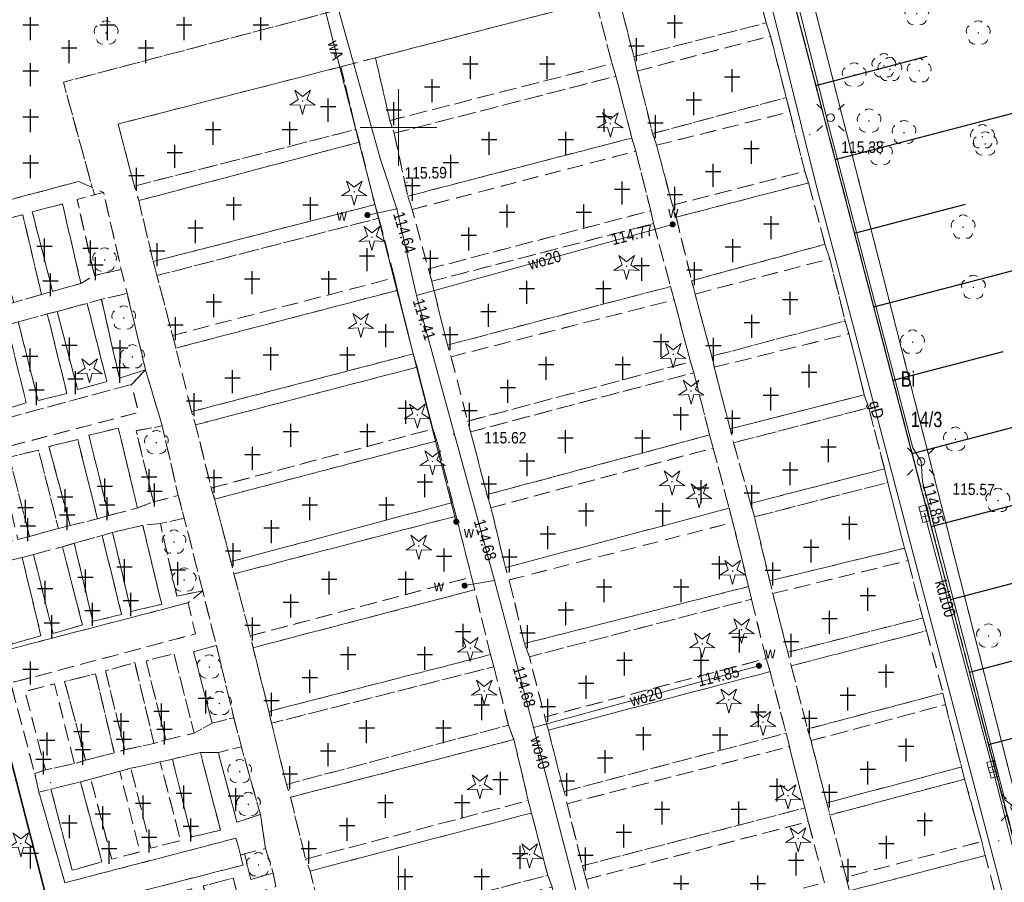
# Model space of a CAD drawing. Header units: metres. Extents: x 7495425 to 7495712, y 5787905 to 5788232.
# Tile 14 of 39: x 7495475 to 7495539, y 5788051 to 5788107. Entities that reach past the tile are written whole.
import ezdxf
from ezdxf.enums import TextEntityAlignment as Align

# ---------------------------------------------------------------- set-up
doc = ezdxf.new("R2010")
doc.units = ezdxf.units.M
for name, pattern in [('1.0_0.5', [1.5, 1, -0.5]), ('219-500', [0]), ('egug-500', [1, 0.5, -0.5])]:
    doc.linetypes.add(name, pattern=pattern)
doc.layers.get('0').update_dxf_attribs({"color": 2, "lineweight": 5})
doc.styles.get("Standard").update_dxf_attribs({"font": 'Working1250', "width": 0.75})
doc.linetypes.add('902-500', pattern='A,3.75,0,[1,ksztalty.shx,S=0.5,R=0,X=0,Y=0],3.75', length=7.5)

# ---------------------------------------------------------------- blocks, each defined once
blk = doc.blocks.new('OP011')
at = {"linetype": 'Continuous', "lineweight": 13}
h = blk.add_hatch(color=0, dxfattribs=at)
edge = h.paths.add_edge_path()
edge.add_arc((0, 0), 0.05, 0, 360)
at = {"color": 0, "linetype": 'Continuous', "lineweight": 13}
for p, q in [((-0.283, 0.093), (-0.512, 0.706)), ((-0.512, 0.706), (0, 0.299)), ((0, 0.299), (0.512, 0.706)), ((0.512, 0.706), (0.283, 0.093)), ((-0.828, -0.268), (-0.283, 0.093)), ((0.283, 0.093), (0.828, -0.268)), ((-0.175, -0.24), (-0.828, -0.268)), ((0, -0.87), (-0.175, -0.24)), ((0.175, -0.24), (0, -0.87)), ((0.828, -0.268), (0.175, -0.24))]:
    blk.add_line(p, q, dxfattribs=at)
blk = doc.blocks.new('PW01')
at = {"linetype": 'Continuous', "lineweight": 13}
h = blk.add_hatch(color=0, dxfattribs=at)
edge = h.paths.add_edge_path()
edge.add_arc((0, 0), 0.045, 0, 360)
blk = doc.blocks.new('OP021')
at = {"linetype": 'Continuous', "lineweight": 13}
h = blk.add_hatch(color=0, dxfattribs=at)
edge = h.paths.add_edge_path()
edge.add_arc((0, 0), 0.05, 0, 360)
at = {"color": 0, "linetype": 'Continuous', "lineweight": 13}
for centre, start, end in [((0, 0.4), 49.272, 130.728), ((-0.38, 0.124), 121.308, 202.548), ((0.38, 0.124), 337.452, 58.692), ((-0.235, -0.324), 193.221, 274.871), ((0.235, -0.324), 265.129, 346.779)]:
    blk.add_arc(centre, 0.4, start, end, dxfattribs=at)
blk = doc.blocks.new('US25')
at = {"linetype": 'Continuous', "lineweight": 0}
h = blk.add_hatch(color=0, dxfattribs=at)
edge = h.paths.add_edge_path()
edge.add_arc((0, 0), 0.2, 0, 360)
blk = doc.blocks.new('SM01')
at = {"color": 0, "linetype": 'Continuous', "lineweight": 13}
for p, q in [((-0.53, 0.531), (-0.883, 0.884)), ((0.531, 0.531), (0.884, 0.884)), ((-0.53, -0.53), (-0.883, -0.883)), ((0.531, -0.53), (0.884, -0.883))]:
    blk.add_line(p, q, dxfattribs=at)
blk.add_circle((0, 0), 0.25, dxfattribs=at)
blk = doc.blocks.new('US05')
at = {"color": 0, "linetype": 'Continuous', "lineweight": 13}
for p, q in [((-0.525, -0.25), (-0.525, 0.25)), ((-0.525, 0.25), (-0.175, 0.25)), ((-0.175, -0.25), (-0.175, 0.25)), ((-0.175, 0.25), (0.175, 0.25)), ((0.175, -0.25), (0.175, 0.25)), ((0.175, 0.25), (0.525, 0.25)), ((0.525, -0.25), (0.525, 0.25)), ((-0.525, -0.25), (-0.175, -0.25)), ((-0.175, -0.25), (0.175, -0.25)), ((0.175, -0.25), (0.525, -0.25))]:
    blk.add_line(p, q, dxfattribs=at)
blk = doc.blocks.new('OTZC')
at = {"color": 0, "linetype": 'Continuous'}
for p, q in [((-0.5, 0), (0.5, 0)), ((0, -1), (0, 0.5))]:
    blk.add_line(p, q, dxfattribs=at)
blk = doc.blocks.new('203')
at = {"linetype": 'Continuous', "lineweight": 0}
h = blk.add_hatch(color=0, dxfattribs=at)
edge = h.paths.add_edge_path()
edge.add_arc((0, 0), 0.045, 0, 360)

msp = doc.modelspace()

# ---------------------------------------------------------------- linework, layer by layer
at = {"layer": '000 Inne (niezydentyfikowane)', "color": 7, "linetype": 'CONTINUOUS', "lineweight": 25, "flags": 128}
for points in [[(7495527.21, 5788102.74), (7495534.47, 5788104.64)], [(7495528.47, 5788097.92), (7495542.95, 5788101.7)], [(7495529.73, 5788093.1), (7495536.95, 5788094.99)], [(7495530.98, 5788088.3), (7495545.39, 5788092.07)], [(7495532.24, 5788083.52), (7495539.42, 5788085.4)], [(7495533.49, 5788078.74), (7495547.82, 5788082.49)], [(7495534.73, 5788073.98), (7495541.88, 5788075.85)], [(7495535.97, 5788069.23), (7495550.24, 5788072.96)], [(7495537.21, 5788064.49), (7495544.33, 5788066.35)], [(7495538.45, 5788059.76), (7495552.65, 5788063.48)]]:
    msp.add_lwpolyline(points, dxfattribs=at)
at = {"layer": '218-kontur użytku gruntowego', "color": 3, "linetype": 'egug-500', "lineweight": 18, "flags": 128}
for points in [[(7495478.74, 5788043.26), (7495444.112, 5788177.65)], [(7495519.12, 5788139.26), (7495549.06, 5788021.65)], [(7495517.71, 5788139.04), (7495534.1, 5788076.36)], [(7495534.1, 5788076.36), (7495548.31, 5788022.47)]]:
    msp.add_lwpolyline(points, dxfattribs=at)
at = {"layer": '219-działka ewidencyjna', "color": 7, "linetype": '219-500', "lineweight": 18, "flags": 128}
for points in [[(7495478.74, 5788043.26), (7495444.112, 5788177.65)], [(7495519.12, 5788139.26), (7495549.06, 5788021.65)], [(7495517.71, 5788139.04), (7495534.1, 5788076.36)], [(7495548.31, 5788022.47), (7495534.1, 5788076.36)]]:
    msp.add_lwpolyline(points, dxfattribs=at)
at = {"layer": 'chodnik', "color": 7, "linetype": '1.0_0.5', "lineweight": 18, "flags": 128}
for points in [[(7495510.48, 5788158.18), (7495513.12, 5788157.8), (7495515.57, 5788147.99), (7495516.61, 5788143.99), (7495517.68, 5788139.79), (7495518.41, 5788136.82), (7495521, 5788126.71), (7495524.02, 5788114.92), (7495546.52, 5788028.92), (7495544.49, 5788028.41), (7495543.62, 5788032.34), (7495543.29, 5788033.44), (7495542.22, 5788037.49), (7495541.95, 5788038.59), (7495540.98, 5788042.44), (7495540.65, 5788043.53), (7495539.61, 5788047.48), (7495539.33, 5788048.4), (7495538.24, 5788052.53), (7495538.02, 5788053.44), (7495536.9, 5788057.51), (7495536.7, 5788058.3), (7495535.65, 5788062.37), (7495535.49, 5788063.12), (7495534.42, 5788067.18), (7495534.17, 5788068.02), (7495533.22, 5788071.76), (7495532.98, 5788072.57), (7495531.9, 5788076.85), (7495531.68, 5788077.74), (7495530.65, 5788081.72), (7495530.36, 5788082.57), (7495529.36, 5788086.55), (7495529.11, 5788087.38), (7495528.12, 5788091.44), (7495527.8, 5788092.38), (7495526.73, 5788096.38), (7495526.48, 5788097.14), (7495525.51, 5788101.01), (7495525.27, 5788101.95), (7495524.25, 5788105.96), (7495523.97, 5788106.82), (7495522.89, 5788110.84), (7495522.06, 5788114.35), (7495513.52, 5788146.84)], [(7495522.06, 5788114.35), (7495522.89, 5788110.84), (7495514.32, 5788108.61), (7495512.86, 5788108.26), (7495498.5, 5788104.54), (7495496.25, 5788103.96), (7495481.72, 5788100.22), (7495482.79, 5788096.18), (7495483.07, 5788095.23), (7495484.02, 5788091.26), (7495484.26, 5788090.34), (7495485.28, 5788086.44), (7495485.49, 5788085.62), (7495486.52, 5788081.47), (7495486.78, 5788080.61), (7495487.8, 5788076.49), (7495488.02, 5788075.77), (7495489.08, 5788071.69), (7495489.28, 5788070.89), (7495490.34, 5788066.85), (7495490.52, 5788066.08), (7495491.55, 5788061.93), (7495491.73, 5788061.16), (7495492.7, 5788057.16), (7495492.96, 5788056.33), (7495493.95, 5788052.3), (7495494.24, 5788051.52), (7495495.26, 5788047.46), (7495495.42, 5788046.69), (7495496.45, 5788042.66), (7495496.71, 5788041.77), (7495497.69, 5788037.68), (7495498.01, 5788036.78), (7495499.06, 5788032.76), (7495499.29, 5788031.86), (7495500.27, 5788027.92), (7495500.49, 5788027.03), (7495501.54, 5788022.96), (7495501.8, 5788021.88), (7495502.68, 5788018.04), (7495517.43, 5788021.64), (7495519.77, 5788022.28), (7495534.09, 5788025.81), (7495535.67, 5788026.2), (7495544.49, 5788028.41), (7495546.52, 5788028.92), (7495546.98, 5788027.04), (7495538.22, 5788024.7), (7495532.81, 5788023.37), (7495499.13, 5788014.76), (7495498.75, 5788016.03), (7495498.41, 5788017.4), (7495487.78, 5788014.74), (7495487.39, 5788015.96), (7495486, 5788015.56), (7495485.65, 5788016.93), (7495485.27, 5788018.45), (7495485.15, 5788018.91), (7495486.61, 5788019.27), (7495486.38, 5788020.06), (7495497.48, 5788022.97), (7495497.02, 5788024.76), (7495496.82, 5788025.53), (7495498.39, 5788025.91), (7495497.13, 5788030.95), (7495496.78, 5788032.21), (7495495.58, 5788037.09), (7495494.58, 5788040.68), (7495493.42, 5788045.41), (7495493.08, 5788046.4), (7495492.01, 5788050.5), (7495491.84, 5788051.38), (7495491.33, 5788052.99), (7495491, 5788055.21), (7495489.76, 5788059.62), (7495489.27, 5788061.51), (7495488.13, 5788066.23), (7495487.24, 5788069.78), (7495486.04, 5788074.52), (7495485.65, 5788076), (7495484.6, 5788080.54), (7495483.52, 5788084.19), (7495482.32, 5788089.17), (7495481.93, 5788090.74), (7495480.78, 5788095.76), (7495480.18, 5788095.6), (7495478.16, 5788102.95), (7495495.39, 5788107.49), (7495497.2, 5788108.01)], [(7495512.86, 5788108.26), (7495514.32, 5788108.61), (7495515.34, 5788104.62), (7495515.56, 5788103.68), (7495516.56, 5788099.6), (7495516.82, 5788098.84), (7495517.86, 5788094.93), (7495518.1, 5788094.15), (7495519.11, 5788090.01), (7495519.33, 5788089.14), (7495520.42, 5788085.08), (7495520.58, 5788084.36), (7495521.62, 5788080.35), (7495521.84, 5788079.44), (7495522.95, 5788075.49), (7495523.2, 5788074.61), (7495524.2, 5788070.44), (7495524.4, 5788069.61), (7495525.37, 5788065.78), (7495525.6, 5788064.9), (7495526.66, 5788060.78), (7495526.89, 5788060.02), (7495527.91, 5788055.96), (7495528.12, 5788055.17), (7495529.17, 5788051.11), (7495529.39, 5788050.23), (7495530.53, 5788046.11), (7495530.79, 5788045.16), (7495531.83, 5788041.2), (7495532.04, 5788040.29), (7495533.09, 5788036.32), (7495533.36, 5788035.29), (7495534.45, 5788031.23), (7495534.7, 5788030.22), (7495535.67, 5788026.2), (7495534.09, 5788025.81), (7495533.11, 5788029.77), (7495532.81, 5788030.81), (7495531.82, 5788034.93), (7495531.54, 5788035.94), (7495530.52, 5788039.85), (7495530.32, 5788040.78), (7495529.31, 5788044.82), (7495529.03, 5788045.83), (7495528.03, 5788049.85), (7495527.76, 5788050.76), (7495526.71, 5788054.74), (7495526.48, 5788055.63), (7495525.48, 5788059.63), (7495525.27, 5788060.51), (7495524.22, 5788064.52), (7495523.96, 5788065.37), (7495523.01, 5788069.24), (7495522.82, 5788070.07), (7495521.8, 5788074.25), (7495521.55, 5788075.17), (7495520.52, 5788079.1), (7495520.28, 5788079.95), (7495519.25, 5788084.01), (7495519.03, 5788084.72), (7495517.97, 5788088.76), (7495517.74, 5788089.63), (7495516.63, 5788093.73), (7495516.44, 5788094.57), (7495515.47, 5788098.45), (7495515.21, 5788099.31), (7495514.17, 5788103.34), (7495513.92, 5788104.16)], [(7495523.97, 5788106.82), (7495524.25, 5788105.96), (7495515.56, 5788103.68), (7495515.34, 5788104.62)], [(7495496.25, 5788103.96), (7495498.5, 5788104.54), (7495499.44, 5788100.45), (7495499.72, 5788099.62), (7495500.61, 5788095.52), (7495500.89, 5788094.65), (7495501.95, 5788090.77), (7495502.17, 5788089.97), (7495503.19, 5788085.81), (7495503.43, 5788085.05), (7495504.51, 5788080.85), (7495504.7, 5788080.15), (7495505.77, 5788076.06), (7495506.03, 5788075.21), (7495506.97, 5788071.3), (7495507.22, 5788070.5), (7495508.21, 5788066.35), (7495508.53, 5788065.49), (7495509.54, 5788061.56), (7495509.77, 5788060.7), (7495510.79, 5788056.7), (7495510.99, 5788055.91), (7495511.99, 5788051.86), (7495512.23, 5788050.97), (7495513.28, 5788047.02), (7495513.53, 5788046.12), (7495514.59, 5788042), (7495514.84, 5788041.17), (7495515.9, 5788037.08), (7495516.11, 5788036.2), (7495517.11, 5788032.25), (7495517.37, 5788031.3), (7495518.45, 5788027.2), (7495518.71, 5788026.21), (7495519.77, 5788022.28), (7495517.43, 5788021.64), (7495516.33, 5788025.65), (7495516.06, 5788026.65), (7495515.09, 5788030.71), (7495514.79, 5788031.72), (7495513.8, 5788035.53), (7495513.46, 5788036.63), (7495512.48, 5788040.45), (7495512.22, 5788041.43), (7495511.22, 5788045.54), (7495510.98, 5788046.38), (7495510.01, 5788050.48), (7495509.73, 5788051.24), (7495508.67, 5788055.3), (7495508.46, 5788056.11), (7495507.53, 5788060.09), (7495507.17, 5788061.03), (7495506.22, 5788064.84), (7495505.99, 5788065.63), (7495504.97, 5788069.86), (7495504.77, 5788070.69), (7495503.76, 5788074.66), (7495503.53, 5788075.55), (7495502.5, 5788079.57), (7495502.24, 5788080.34), (7495501.21, 5788084.37), (7495500.95, 5788085.23), (7495499.94, 5788089.38), (7495499.74, 5788090.2), (7495498.72, 5788094.09), (7495498.46, 5788094.97), (7495497.45, 5788099.04), (7495497.22, 5788099.87)], [(7495513.92, 5788104.16), (7495514.17, 5788103.34), (7495499.72, 5788099.62), (7495499.44, 5788100.45)], [(7495525.27, 5788101.95), (7495525.51, 5788101.01), (7495516.82, 5788098.84), (7495516.56, 5788099.6)], [(7495497.22, 5788099.87), (7495497.45, 5788099.04), (7495483.07, 5788095.23), (7495482.79, 5788096.18)], [(7495515.21, 5788099.31), (7495515.47, 5788098.45), (7495500.89, 5788094.65), (7495500.61, 5788095.52)], [(7495526.48, 5788097.14), (7495526.73, 5788096.38), (7495518.1, 5788094.15), (7495517.86, 5788094.93)], [(7495479.16, 5788096.48), (7495480.78, 5788095.76), (7495479.05, 5788095.31), (7495480.18, 5788090.35), (7495479.3, 5788089.83), (7495478.1, 5788095.01), (7495476.13, 5788094.5), (7495477.46, 5788089.31), (7495476.74, 5788089.11), (7495475.51, 5788094.31), (7495473.51, 5788093.79), (7495474.92, 5788088.59), (7495474.23, 5788088.33), (7495472.91, 5788093.55), (7495470.96, 5788092.97), (7495472.22, 5788087.78), (7495471.55, 5788087.61), (7495470.29, 5788092.83), (7495468.38, 5788092.37), (7495469.64, 5788087.11), (7495468.73, 5788086.86), (7495467.11, 5788093.28)], [(7495498.46, 5788094.97), (7495498.72, 5788094.09), (7495484.26, 5788090.34), (7495484.02, 5788091.26)], [(7495516.44, 5788094.57), (7495516.63, 5788093.73), (7495502.17, 5788089.97), (7495501.95, 5788090.77)], [(7495527.8, 5788092.38), (7495528.12, 5788091.44), (7495519.33, 5788089.14), (7495519.11, 5788090.01)], [(7495482.32, 5788089.17), (7495480.64, 5788088.8), (7495479.71, 5788088.53), (7495477.76, 5788088), (7495477.11, 5788087.85), (7495475.22, 5788087.32), (7495474.49, 5788087.13), (7495472.58, 5788086.61), (7495471.92, 5788086.43), (7495469.98, 5788086), (7495469.01, 5788085.71), (7495468.73, 5788086.86), (7495469.64, 5788087.11), (7495471.55, 5788087.61), (7495472.22, 5788087.78), (7495474.23, 5788088.33), (7495474.92, 5788088.59), (7495476.74, 5788089.11), (7495477.46, 5788089.31), (7495479.3, 5788089.83), (7495480.18, 5788090.35), (7495481.93, 5788090.74)], [(7495499.74, 5788090.2), (7495499.94, 5788089.38), (7495485.49, 5788085.62), (7495485.28, 5788086.44)], [(7495517.74, 5788089.63), (7495517.97, 5788088.76), (7495503.43, 5788085.05), (7495503.19, 5788085.81)], [(7495483.52, 5788084.19), (7495482.6, 5788083.25), (7495470.53, 5788079.97), (7495469.01, 5788085.71), (7495469.98, 5788086), (7495471.31, 5788080.76), (7495473.17, 5788081.32), (7495471.92, 5788086.43), (7495472.58, 5788086.61), (7495473.88, 5788081.47), (7495475.74, 5788082.04), (7495474.49, 5788087.13), (7495475.22, 5788087.32), (7495476.51, 5788082.19), (7495478.39, 5788082.66), (7495477.11, 5788087.85), (7495477.76, 5788088), (7495479.09, 5788082.91), (7495480.99, 5788083.43), (7495479.71, 5788088.53), (7495480.64, 5788088.8), (7495481.81, 5788083.66)], [(7495529.11, 5788087.38), (7495529.36, 5788086.55), (7495520.58, 5788084.36), (7495520.42, 5788085.08)], [(7495500.95, 5788085.23), (7495501.21, 5788084.37), (7495486.78, 5788080.61), (7495486.52, 5788081.47)], [(7495519.03, 5788084.72), (7495519.25, 5788084.01), (7495504.7, 5788080.15), (7495504.51, 5788080.85)], [(7495483.52, 5788084.19), (7495484.6, 5788080.54), (7495482.9, 5788080.23), (7495484.03, 5788075.58), (7495482.98, 5788075.19), (7495481.74, 5788080.4), (7495479.82, 5788079.93), (7495481.12, 5788074.7), (7495480.38, 5788074.48), (7495479.1, 5788079.66), (7495477.22, 5788079.19), (7495478.6, 5788074.04), (7495477.84, 5788073.85), (7495476.53, 5788078.97), (7495474.64, 5788078.5), (7495475.95, 5788073.33), (7495475.19, 5788073.13), (7495473.97, 5788078.36), (7495472, 5788077.9), (7495473.24, 5788072.65), (7495472.43, 5788072.46), (7495471.04, 5788078.28), (7495483.06, 5788081.42), (7495482.6, 5788083.25)], [(7495530.36, 5788082.57), (7495530.65, 5788081.72), (7495521.84, 5788079.44), (7495521.62, 5788080.35)], [(7495502.24, 5788080.34), (7495502.5, 5788079.57), (7495488.02, 5788075.77), (7495487.8, 5788076.49)], [(7495520.28, 5788079.95), (7495520.52, 5788079.1), (7495506.03, 5788075.21), (7495505.77, 5788076.06)], [(7495531.68, 5788077.74), (7495531.9, 5788076.85), (7495523.2, 5788074.61), (7495522.95, 5788075.49)], [(7495485.65, 5788076), (7495486.04, 5788074.52), (7495484.48, 5788074.17), (7495483.33, 5788074.06), (7495481.36, 5788073.6), (7495480.69, 5788073.39), (7495478.87, 5788072.89), (7495478.1, 5788072.66), (7495476.21, 5788072.16), (7495475.47, 5788071.96), (7495473.61, 5788071.5), (7495472.72, 5788071.26), (7495472.43, 5788072.46), (7495473.24, 5788072.65), (7495475.19, 5788073.13), (7495475.95, 5788073.33), (7495477.84, 5788073.85), (7495478.6, 5788074.04), (7495480.38, 5788074.48), (7495481.12, 5788074.7), (7495482.98, 5788075.19), (7495484.03, 5788075.58)], [(7495503.53, 5788075.55), (7495503.76, 5788074.66), (7495489.28, 5788070.89), (7495489.08, 5788071.69)], [(7495521.55, 5788075.17), (7495521.8, 5788074.25), (7495507.22, 5788070.5), (7495506.97, 5788071.3)], [(7495485.55, 5788069.45), (7495487.24, 5788069.78), (7495486.29, 5788069.01), (7495474.05, 5788065.82), (7495472.72, 5788071.26), (7495473.61, 5788071.5), (7495474.83, 5788066.32), (7495476.7, 5788066.86), (7495475.47, 5788071.96), (7495476.21, 5788072.16), (7495477.49, 5788067.01), (7495479.4, 5788067.57), (7495478.1, 5788072.66), (7495478.87, 5788072.89), (7495480.08, 5788067.8), (7495481.95, 5788068.25), (7495480.69, 5788073.39), (7495481.36, 5788073.6), (7495482.58, 5788068.45), (7495484.57, 5788068.91), (7495483.33, 5788074.06), (7495484.48, 5788074.17)], [(7495532.98, 5788072.57), (7495533.22, 5788071.76), (7495524.4, 5788069.61), (7495524.2, 5788070.44)], [(7495504.77, 5788070.69), (7495504.97, 5788069.86), (7495490.52, 5788066.08), (7495490.34, 5788066.85)], [(7495522.82, 5788070.07), (7495523.01, 5788069.24), (7495508.53, 5788065.49), (7495508.21, 5788066.35)], [(7495488.13, 5788066.23), (7495486.65, 5788065.81), (7495487.85, 5788061.16), (7495486.68, 5788060.5), (7495485.37, 5788065.68), (7495483.55, 5788065.23), (7495484.83, 5788060.07), (7495484.06, 5788059.84), (7495482.81, 5788065.11), (7495480.91, 5788064.57), (7495482.16, 5788059.43), (7495481.48, 5788059.22), (7495480.25, 5788064.38), (7495478.24, 5788063.87), (7495479.61, 5788058.75), (7495478.88, 5788058.52), (7495477.58, 5788063.72), (7495475.66, 5788063.23), (7495476.99, 5788058.11), (7495476.29, 5788057.88), (7495474.73, 5788063.78), (7495486.77, 5788066.98), (7495486.29, 5788069.01), (7495487.24, 5788069.78)], [(7495534.17, 5788068.02), (7495534.42, 5788067.18), (7495525.6, 5788064.9), (7495525.37, 5788065.78)], [(7495505.99, 5788065.63), (7495506.22, 5788064.84), (7495491.73, 5788061.16), (7495491.55, 5788061.93)], [(7495523.96, 5788065.37), (7495524.22, 5788064.52), (7495509.77, 5788060.7), (7495509.54, 5788061.56)], [(7495535.49, 5788063.12), (7495535.65, 5788062.37), (7495526.89, 5788060.02), (7495526.66, 5788060.78)], [(7495487.85, 5788061.16), (7495489.27, 5788061.51), (7495489.76, 5788059.62), (7495488.26, 5788059.25), (7495487.09, 5788059.25), (7495485.27, 5788058.82), (7495484.47, 5788058.63), (7495482.56, 5788058.22), (7495481.83, 5788058.03), (7495479.95, 5788057.51), (7495479.27, 5788057.33), (7495477.35, 5788056.86), (7495476.57, 5788056.67), (7495476.29, 5788057.88), (7495476.99, 5788058.11), (7495478.88, 5788058.52), (7495479.61, 5788058.75), (7495481.48, 5788059.22), (7495482.16, 5788059.43), (7495484.06, 5788059.84), (7495484.83, 5788060.07), (7495486.68, 5788060.5)], [(7495507.17, 5788061.03), (7495507.53, 5788060.09), (7495492.96, 5788056.33), (7495492.7, 5788057.16)], [(7495525.27, 5788060.51), (7495525.48, 5788059.63), (7495510.99, 5788055.91), (7495510.79, 5788056.7)], [(7495489.47, 5788054.7), (7495491, 5788055.21), (7495491.33, 5788052.99), (7495489.97, 5788052.64), (7495489.71, 5788052.56), (7495489.41, 5788053.66), (7495478.26, 5788050.75), (7495476.57, 5788056.67), (7495477.35, 5788056.86), (7495478.73, 5788051.57), (7495480.67, 5788052.12), (7495479.27, 5788057.33), (7495479.95, 5788057.51), (7495481.31, 5788052.29), (7495483.15, 5788052.77), (7495481.83, 5788058.03), (7495482.56, 5788058.22), (7495483.87, 5788053.02), (7495485.8, 5788053.5), (7495484.47, 5788058.63), (7495485.27, 5788058.82), (7495486.51, 5788053.74), (7495488.4, 5788054.18), (7495487.09, 5788059.25), (7495488.26, 5788059.25)], [(7495536.7, 5788058.3), (7495536.9, 5788057.51), (7495528.12, 5788055.17), (7495527.91, 5788055.96)], [(7495508.46, 5788056.11), (7495508.67, 5788055.3), (7495494.24, 5788051.52), (7495493.95, 5788052.3)], [(7495526.48, 5788055.63), (7495526.71, 5788054.74), (7495512.23, 5788050.97), (7495511.99, 5788051.86)], [(7495538.24, 5788052.53), (7495529.39, 5788050.23), (7495529.17, 5788051.11), (7495538.02, 5788053.44)], [(7495490.38, 5788050.97), (7495491.84, 5788051.38), (7495492.01, 5788050.5), (7495490.57, 5788050.05), (7495491.57, 5788045.96), (7495490.52, 5788046.04), (7495489.23, 5788051.06), (7495487.28, 5788050.55), (7495488.67, 5788045.54), (7495487.91, 5788045.35), (7495486.52, 5788050.36), (7495484.77, 5788049.88), (7495486.16, 5788044.85), (7495485.34, 5788044.67), (7495483.97, 5788049.7), (7495482.18, 5788049.2), (7495483.45, 5788044.18), (7495482.67, 5788043.94), (7495481.31, 5788049), (7495479.45, 5788048.51), (7495480.76, 5788043.46), (7495480.23, 5788043.31), (7495478.72, 5788049.05), (7495489.87, 5788051.91), (7495489.71, 5788052.56), (7495489.97, 5788052.64)], [(7495509.73, 5788051.24), (7495510.01, 5788050.48), (7495495.42, 5788046.69), (7495495.26, 5788047.46)]]:
    msp.add_lwpolyline(points, close=True, dxfattribs=at)
at = {"layer": 'cmentarz', "color": 7, "linetype": '1.0_0.5', "lineweight": 18, "flags": 128}
for points in [[(7495456.25, 5788171.99), (7495461.8, 5788172.99), (7495464.22, 5788173.42), (7495467.29, 5788173.94), (7495471.7, 5788174.67), (7495474.77, 5788175.21), (7495477.99, 5788175.75), (7495478.3, 5788174.16), (7495477.82, 5788174.04), (7495483.06, 5788153.4), (7495458.72, 5788149.76), (7495458.85, 5788148.9), (7495456.54, 5788148.56), (7495456.41, 5788149.42), (7495453.9, 5788149.04), (7495451.57, 5788148.71), (7495454.09, 5788138.95), (7495457.08, 5788139.4), (7495456.94, 5788140.91), (7495459.26, 5788141.31), (7495459.46, 5788139.74), (7495470.59, 5788141.35), (7495470.39, 5788142.81), (7495472.65, 5788143.13), (7495472.93, 5788141.72), (7495485.71, 5788143.59), (7495495.39, 5788107.49), (7495478.16, 5788102.95), (7495480.04, 5788096.09), (7495479.16, 5788096.48), (7495467.11, 5788093.28), (7495468.73, 5788086.86), (7495469.01, 5788085.71), (7495470.53, 5788079.97), (7495482.6, 5788083.25), (7495483.06, 5788081.42), (7495471.04, 5788078.28), (7495472.43, 5788072.46), (7495472.72, 5788071.26), (7495474.05, 5788065.82), (7495486.29, 5788069.01), (7495486.77, 5788066.98), (7495474.73, 5788063.78), (7495476.29, 5788057.88), (7495476.57, 5788056.67), (7495478.26, 5788050.75), (7495489.41, 5788053.66), (7495489.71, 5788052.56), (7495489.87, 5788051.91), (7495478.72, 5788049.05), (7495480.23, 5788043.31), (7495480.55, 5788042.15), (7495482.21, 5788036.05), (7495493.92, 5788039.14), (7495494.25, 5788037.7), (7495482.59, 5788034.72), (7495484.1, 5788028.75), (7495484.41, 5788027.59), (7495485.9, 5788021.88), (7495497.02, 5788024.76), (7495497.48, 5788022.97), (7495486.38, 5788020.06), (7495486.61, 5788019.27), (7495485.15, 5788018.91), (7495485.27, 5788018.45), (7495485.65, 5788016.93), (7495486, 5788015.56), (7495487.39, 5788015.96), (7495487.78, 5788014.74), (7495498.41, 5788017.4), (7495498.75, 5788016.03), (7495488.03, 5788013.24), (7495489.13, 5788009.45), (7495487.61, 5788009.08), (7495488.18, 5788006.8), (7495489.36, 5788002.39), (7495491.19, 5787995.5), (7495493.39, 5787987.24), (7495494.38, 5787983.57), (7495499.25, 5787965.59), (7495499.76, 5787963.72), (7495499.84, 5787963.41), (7495500.02, 5787962.75), (7495500.25, 5787961.91), (7495500.82, 5787959.9), (7495501.31, 5787957.76), (7495502.1, 5787953.41), (7495502.66, 5787951.2), (7495506.57, 5787937.14), (7495508.64, 5787929.72), (7495507, 5787928.99), (7495504.2, 5787933.47), (7495498.79, 5787953.5), (7495483.7, 5788009.44), (7495473.94, 5788045.63), (7495439.83, 5788177.65), (7495447.87, 5788177.65), (7495448.07, 5788176.69), (7495445.78, 5788176.2), (7495447.02, 5788170.05), (7495454.65, 5788171.63), (7495453.17, 5788177.65), (7495455, 5788177.65)], [(7495514.32, 5788108.61), (7495522.89, 5788110.84), (7495523.97, 5788106.82), (7495515.34, 5788104.62)], [(7495498.5, 5788104.54), (7495512.86, 5788108.26), (7495513.92, 5788104.16), (7495499.44, 5788100.45)], [(7495515.56, 5788103.68), (7495524.25, 5788105.96), (7495525.27, 5788101.95), (7495516.56, 5788099.6)], [(7495496.25, 5788103.96), (7495497.22, 5788099.87), (7495482.79, 5788096.18), (7495481.72, 5788100.22)], [(7495499.72, 5788099.62), (7495514.17, 5788103.34), (7495515.21, 5788099.31), (7495500.61, 5788095.52)], [(7495516.82, 5788098.84), (7495525.51, 5788101.01), (7495526.48, 5788097.14), (7495517.86, 5788094.93)], [(7495498.46, 5788094.97), (7495484.02, 5788091.26), (7495483.07, 5788095.23), (7495497.45, 5788099.04)], [(7495500.89, 5788094.65), (7495515.47, 5788098.45), (7495516.44, 5788094.57), (7495501.95, 5788090.77)], [(7495526.73, 5788096.38), (7495527.8, 5788092.38), (7495519.11, 5788090.01), (7495518.1, 5788094.15)], [(7495480.18, 5788090.35), (7495479.05, 5788095.31), (7495480.78, 5788095.76), (7495481.93, 5788090.74)], [(7495476.13, 5788094.5), (7495478.1, 5788095.01), (7495479.3, 5788089.83), (7495477.46, 5788089.31)], [(7495473.51, 5788093.79), (7495475.51, 5788094.31), (7495476.74, 5788089.11), (7495474.92, 5788088.59)], [(7495498.72, 5788094.09), (7495499.74, 5788090.2), (7495485.28, 5788086.44), (7495484.26, 5788090.34)], [(7495502.17, 5788089.97), (7495516.63, 5788093.73), (7495517.74, 5788089.63), (7495503.19, 5788085.81)], [(7495519.33, 5788089.14), (7495528.12, 5788091.44), (7495529.11, 5788087.38), (7495520.42, 5788085.08)], [(7495483.52, 5788084.19), (7495481.81, 5788083.66), (7495480.64, 5788088.8), (7495482.32, 5788089.17)], [(7495500.95, 5788085.23), (7495486.52, 5788081.47), (7495485.49, 5788085.62), (7495499.94, 5788089.38)], [(7495477.76, 5788088), (7495479.71, 5788088.53), (7495480.99, 5788083.43), (7495479.09, 5788082.91)], [(7495503.43, 5788085.05), (7495517.97, 5788088.76), (7495519.03, 5788084.72), (7495504.51, 5788080.85)], [(7495475.22, 5788087.32), (7495477.11, 5788087.85), (7495478.39, 5788082.66), (7495476.51, 5788082.19)], [(7495472.58, 5788086.61), (7495474.49, 5788087.13), (7495475.74, 5788082.04), (7495473.88, 5788081.47)], [(7495520.58, 5788084.36), (7495529.36, 5788086.55), (7495530.36, 5788082.57), (7495521.62, 5788080.35)], [(7495501.21, 5788084.37), (7495502.24, 5788080.34), (7495487.8, 5788076.49), (7495486.78, 5788080.61)], [(7495504.7, 5788080.15), (7495519.25, 5788084.01), (7495520.28, 5788079.95), (7495505.77, 5788076.06)], [(7495531.68, 5788077.74), (7495522.95, 5788075.49), (7495521.84, 5788079.44), (7495530.65, 5788081.72)], [(7495481.12, 5788074.7), (7495479.82, 5788079.93), (7495481.74, 5788080.4), (7495482.98, 5788075.19)], [(7495484.03, 5788075.58), (7495482.9, 5788080.23), (7495484.6, 5788080.54), (7495485.65, 5788076)], [(7495478.6, 5788074.04), (7495477.22, 5788079.19), (7495479.1, 5788079.66), (7495480.38, 5788074.48)], [(7495503.53, 5788075.55), (7495489.08, 5788071.69), (7495488.02, 5788075.77), (7495502.5, 5788079.57)], [(7495475.95, 5788073.33), (7495474.64, 5788078.5), (7495476.53, 5788078.97), (7495477.84, 5788073.85)], [(7495506.03, 5788075.21), (7495520.52, 5788079.1), (7495521.55, 5788075.17), (7495506.97, 5788071.3)], [(7495531.9, 5788076.85), (7495532.98, 5788072.57), (7495524.2, 5788070.44), (7495523.2, 5788074.61)], [(7495487.24, 5788069.78), (7495485.55, 5788069.45), (7495484.48, 5788074.17), (7495486.04, 5788074.52)], [(7495503.76, 5788074.66), (7495504.77, 5788070.69), (7495490.34, 5788066.85), (7495489.28, 5788070.89)], [(7495481.36, 5788073.6), (7495483.33, 5788074.06), (7495484.57, 5788068.91), (7495482.58, 5788068.45)], [(7495507.22, 5788070.5), (7495521.8, 5788074.25), (7495522.82, 5788070.07), (7495508.21, 5788066.35)], [(7495478.87, 5788072.89), (7495480.69, 5788073.39), (7495481.95, 5788068.25), (7495480.08, 5788067.8)], [(7495476.21, 5788072.16), (7495478.1, 5788072.66), (7495479.4, 5788067.57), (7495477.49, 5788067.01)], [(7495475.47, 5788071.96), (7495476.7, 5788066.86), (7495474.83, 5788066.32), (7495473.61, 5788071.5)], [(7495524.4, 5788069.61), (7495533.22, 5788071.76), (7495534.17, 5788068.02), (7495525.37, 5788065.78)], [(7495505.99, 5788065.63), (7495491.55, 5788061.93), (7495490.52, 5788066.08), (7495504.97, 5788069.86)], [(7495523.01, 5788069.24), (7495523.96, 5788065.37), (7495509.54, 5788061.56), (7495508.53, 5788065.49)], [(7495534.42, 5788067.18), (7495535.49, 5788063.12), (7495526.66, 5788060.78), (7495525.6, 5788064.9)], [(7495487.85, 5788061.16), (7495486.65, 5788065.81), (7495488.13, 5788066.23), (7495489.27, 5788061.51)], [(7495484.83, 5788060.07), (7495483.55, 5788065.23), (7495485.37, 5788065.68), (7495486.68, 5788060.5)], [(7495482.16, 5788059.43), (7495480.91, 5788064.57), (7495482.81, 5788065.11), (7495484.06, 5788059.84)], [(7495506.22, 5788064.84), (7495507.17, 5788061.03), (7495492.7, 5788057.16), (7495491.73, 5788061.16)], [(7495479.61, 5788058.75), (7495478.24, 5788063.87), (7495480.25, 5788064.38), (7495481.48, 5788059.22)], [(7495524.22, 5788064.52), (7495525.27, 5788060.51), (7495510.79, 5788056.7), (7495509.77, 5788060.7)], [(7495478.88, 5788058.52), (7495476.99, 5788058.11), (7495475.66, 5788063.23), (7495477.58, 5788063.72)], [(7495526.89, 5788060.02), (7495535.65, 5788062.37), (7495536.7, 5788058.3), (7495527.91, 5788055.96)], [(7495491, 5788055.21), (7495489.47, 5788054.7), (7495488.26, 5788059.25), (7495489.76, 5788059.62)], [(7495507.53, 5788060.09), (7495508.46, 5788056.11), (7495493.95, 5788052.3), (7495492.96, 5788056.33)], [(7495510.99, 5788055.91), (7495525.48, 5788059.63), (7495526.48, 5788055.63), (7495511.99, 5788051.86)], [(7495485.27, 5788058.82), (7495487.09, 5788059.25), (7495488.4, 5788054.18), (7495486.51, 5788053.74)], [(7495482.56, 5788058.22), (7495484.47, 5788058.63), (7495485.8, 5788053.5), (7495483.87, 5788053.02)], [(7495479.95, 5788057.51), (7495481.83, 5788058.03), (7495483.15, 5788052.77), (7495481.31, 5788052.29)], [(7495479.27, 5788057.33), (7495480.67, 5788052.12), (7495478.73, 5788051.57), (7495477.35, 5788056.86)], [(7495536.9, 5788057.51), (7495538.02, 5788053.44), (7495529.17, 5788051.11), (7495528.12, 5788055.17)], [(7495508.67, 5788055.3), (7495509.73, 5788051.24), (7495495.26, 5788047.46), (7495494.24, 5788051.52)], [(7495512.23, 5788050.97), (7495526.71, 5788054.74), (7495527.76, 5788050.76), (7495513.28, 5788047.02)], [(7495491.84, 5788051.38), (7495490.38, 5788050.97), (7495489.97, 5788052.64), (7495491.33, 5788052.99)], [(7495529.39, 5788050.23), (7495538.24, 5788052.53), (7495539.33, 5788048.4), (7495530.53, 5788046.11)], [(7495488.67, 5788045.54), (7495487.28, 5788050.55), (7495489.23, 5788051.06), (7495490.52, 5788046.04)]]:
    msp.add_lwpolyline(points, close=True, dxfattribs=at)
at = {"layer": 'ogrodzenie trwałe', "color": 7, "linetype": '902-500', "lineweight": 35, "flags": 128}
msp.add_lwpolyline([(7495444.112, 5788177.65), (7495451.57, 5788148.71), (7495454.09, 5788138.95), (7495478.74, 5788043.26), (7495482.33, 5788030.24), (7495485.15, 5788018.91), (7495485.27, 5788018.45)], dxfattribs=at)
at = {"layer": 'przewód elektroenergetyczny podziemny', "color": 1, "linetype": 'CONTINUOUS', "lineweight": 18, "flags": 128}
for points in [[(7495522.12, 5788123.59), (7495528, 5788100.24), (7495533.53, 5788079.11), (7495534.06, 5788078.22)], [(7495534.06, 5788078.22), (7495534.16, 5788076.92), (7495537.1, 5788065.61), (7495539.52, 5788056.16), (7495540.16, 5788055.68)]]:
    msp.add_lwpolyline(points, dxfattribs=at)
at = {"layer": 'przewód gazowy', "color": 40, "linetype": 'CONTINUOUS', "lineweight": 18, "flags": 128}
msp.add_lwpolyline([(7495546.19, 5788024.18), (7495527.22, 5788096.23), (7495523.45, 5788111.47), (7495516.16, 5788139.9), (7495509.42, 5788167.61)], dxfattribs=at)
at = {"layer": 'przewód kanalizacyjny', "color": 34, "linetype": 'CONTINUOUS', "lineweight": 18, "flags": 128}
for points in [[(7495538.73, 5788058.15), (7495534.29, 5788074.82)], [(7495541.35, 5788047.95), (7495538.73, 5788058.15)]]:
    msp.add_lwpolyline(points, dxfattribs=at)
at = {"layer": 'przewód wodociągowy', "color": 5, "linetype": 'CONTINUOUS', "lineweight": 18, "flags": 128}
for points in [[(7495488.03, 5788135.78), (7495491.11, 5788123.73), (7495503.77, 5788074.29)], [(7495491.64, 5788123.63), (7495498.83, 5788097.92)], [(7495518.81, 5788020.6), (7495518.51, 5788021.04), (7495518.24, 5788022.67), (7495518.69, 5788023.6), (7495517.84, 5788026.78), (7495516.53, 5788031.7), (7495512.61, 5788046.25), (7495508.8, 5788060.88), (7495506.26, 5788070.46), (7495501.18, 5788089.04), (7495499.9, 5788094.7), (7495498.83, 5788097.92)], [(7495497.98, 5788094.29), (7495499.9, 5788094.7)], [(7495501.18, 5788089.04), (7495517.87, 5788093.68)], [(7495504.31, 5788070.13), (7495506.26, 5788070.46)], [(7495523.49, 5788064.9), (7495508.8, 5788060.88)]]:
    msp.add_lwpolyline(points, dxfattribs=at)
at = {"layer": 'skarpa nieumocniona', "color": 7, "linetype": '1.0_0.5', "lineweight": 18, "flags": 128}
msp.add_lwpolyline([(7495559.21, 5787989.97), (7495557.81, 5787992.89), (7495553.36, 5788003.71), (7495552.26, 5788006.79), (7495546.98, 5788027.04), (7495546.52, 5788028.92), (7495524.02, 5788114.92), (7495539.23, 5788116.37), (7495555.54, 5788052.07), (7495555.75, 5788050.82), (7495555.89, 5788049.34), (7495555.87, 5788046.96), (7495555.62, 5788045.6), (7495555.33, 5788044.06), (7495555.24, 5788042.78), (7495555.19, 5788041.53), (7495555.24, 5788040.05), (7495555.42, 5788038.53), (7495555.55, 5788037.3), (7495555.82, 5788035.96), (7495556.02, 5788034.79), (7495556.29, 5788033.45), (7495556.69, 5788032.2), (7495557.06, 5788031.03), (7495557.99, 5788028.36), (7495558.85, 5788026.14), (7495563.41, 5788016.65), (7495570.12, 5788001.83)], close=True, dxfattribs=at)
msp.add_lwpolyline([(7495559.21, 5787989.97), (7495557.81, 5787992.89), (7495553.36, 5788003.71), (7495552.26, 5788006.79), (7495546.98, 5788027.04), (7495546.52, 5788028.92), (7495524.02, 5788114.92), (7495539.23, 5788116.37), (7495555.54, 5788052.07), (7495555.75, 5788050.82), (7495555.89, 5788049.34), (7495555.87, 5788046.96), (7495555.62, 5788045.6), (7495555.33, 5788044.06), (7495555.24, 5788042.78), (7495555.19, 5788041.53), (7495555.24, 5788040.05), (7495555.42, 5788038.53), (7495555.55, 5788037.3), (7495555.82, 5788035.96), (7495556.02, 5788034.79), (7495556.29, 5788033.45), (7495556.69, 5788032.2), (7495557.06, 5788031.03), (7495557.99, 5788028.36), (7495558.85, 5788026.14), (7495563.41, 5788016.65), (7495570.12, 5788001.83)], close=True, dxfattribs=at)
at = {"layer": 'Wstawianie ramki sekcyjnej z opisem', "color": 7, "linetype": 'CONTINUOUS', "lineweight": 13, "flags": 128}
for points in [[(7495500, 5788097.5), (7495500, 5788102.5)], [(7495497.5, 5788100), (7495502.5, 5788100)], [(7495500, 5788047.5), (7495500, 5788052.5)]]:
    msp.add_lwpolyline(points, dxfattribs=at)

# ---------------------------------------------------------------- block references
at = {"layer": '203-punkt graniczny', "color": 7, "linetype": 'CONTINUOUS', "lineweight": 18}
msp.add_blockref('203', (7495534.1, 5788076.36), dxfattribs=at)
at = {"layer": 'cmentarz', "color": 7, "linetype": 'CONTINUOUS', "lineweight": 18}
for p in [(7495476.027, 5788106.687), (7495481.027, 5788106.687), (7495486.027, 5788106.687), (7495491.027, 5788106.687), (7495518.017, 5788106.817), (7495515.517, 5788105.317), (7495478.527, 5788105.187), (7495483.527, 5788105.187), (7495504.697, 5788104.147), (7495509.697, 5788104.147), (7495476.027, 5788103.687), (7495521.757, 5788103.297), (7495502.197, 5788102.647), (7495519.257, 5788101.797), (7495495.417, 5788101.377), (7495499.697, 5788101.147), (7495476.027, 5788100.687), (7495513.417, 5788100.717), (7495516.757, 5788100.297), (7495487.917, 5788099.877), (7495492.917, 5788099.877), (7495505.917, 5788099.217), (7495510.917, 5788099.217), (7495485.417, 5788098.377), (7495523.017, 5788098.627), (7495476.027, 5788097.687), (7495503.417, 5788097.717), (7495520.517, 5788097.127), (7495482.917, 5788096.877), (7495500.917, 5788096.217), (7495514.587, 5788095.967), (7495518.017, 5788095.627), (7495489.267, 5788094.957), (7495494.267, 5788094.957), (7495507.087, 5788094.467), (7495512.087, 5788094.467), (7495486.767, 5788093.457), (7495524.297, 5788093.707), (7495504.587, 5788092.967), (7495476.924, 5788092.255), (7495479.924, 5788092.127), (7495484.267, 5788091.957), (7495521.797, 5788092.207), (7495497.957, 5788091.637), (7495502.087, 5788091.467), (7495480.247, 5788091.047), (7495515.867, 5788091.007), (7495519.297, 5788090.707), (7495477.327, 5788090.007), (7495490.457, 5788090.137), (7495495.457, 5788090.137), (7495508.367, 5788089.507), (7495513.367, 5788089.507), (7495487.957, 5788088.637), (7495525.527, 5788088.777), (7495505.867, 5788088.007), (7495485.457, 5788087.137), (7495523.027, 5788087.277), (7495499.187, 5788086.667), (7495503.367, 5788086.507), (7495478.562, 5788085.799), (7495481.862, 5788085.627), (7495517.127, 5788086.047), (7495520.527, 5788085.777), (7495475.99, 5788085.093), (7495491.687, 5788085.167), (7495496.687, 5788085.167), (7495481.837, 5788084.357), (7495509.627, 5788084.547), (7495514.627, 5788084.547), (7495478.957, 5788083.607), (7495489.187, 5788083.667), (7495526.777, 5788084.047), (7495476.417, 5788082.887), (7495507.127, 5788083.047), (7495524.277, 5788082.547), (7495486.687, 5788082.167), (7495500.477, 5788081.687), (7495504.627, 5788081.547), (7495518.397, 5788081.257), (7495521.777, 5788081.047), (7495492.977, 5788080.187), (7495497.977, 5788080.187), (7495510.897, 5788079.757), (7495515.897, 5788079.757), (7495528.037, 5788079.187), (7495490.477, 5788078.687), (7495508.397, 5788078.257), (7495483.742, 5788077.211), (7495487.977, 5788077.187), (7495525.537, 5788077.687), (7495480.856, 5788076.609), (7495501.717, 5788076.887), (7495505.897, 5788076.757), (7495519.727, 5788076.497), (7495478.28, 5788075.907), (7495484.097, 5788076.277), (7495523.037, 5788076.187), (7495475.682, 5788075.221), (7495481.017, 5788075.397), (7495494.217, 5788075.387), (7495499.217, 5788075.387), (7495478.417, 5788074.737), (7495512.227, 5788074.997), (7495517.227, 5788074.997), (7495475.837, 5788074.027), (7495491.717, 5788073.887), (7495529.397, 5788074.137), (7495509.727, 5788073.497), (7495526.897, 5788072.637), (7495489.217, 5788072.387), (7495502.977, 5788072.047), (7495507.227, 5788071.997), (7495482.14, 5788071.349), (7495520.917, 5788071.547), (7495479.592, 5788070.669), (7495485.61, 5788071.165), (7495485.61, 5788071.165), (7495524.397, 5788071.137), (7495495.477, 5788070.547), (7495500.477, 5788070.547), (7495513.417, 5788070.047), (7495518.417, 5788070.047), (7495476.982, 5788069.937), (7495530.597, 5788069.477), (7495482.557, 5788069.147), (7495492.977, 5788069.047), (7495480.067, 5788068.497), (7495510.917, 5788068.547), (7495477.407, 5788067.707), (7495490.477, 5788067.547), (7495528.097, 5788067.977), (7495504.217, 5788067.127), (7495508.417, 5788067.047), (7495522.227, 5788066.757), (7495525.597, 5788066.477), (7495496.717, 5788065.627), (7495501.717, 5788065.627), (7495514.727, 5788065.257), (7495519.727, 5788065.257), (7495476.027, 5788064.687), (7495531.797, 5788064.477), (7495494.217, 5788064.127), (7495512.227, 5788063.757), (7495529.297, 5788062.977), (7495487.45, 5788062.799), (7495487.45, 5788062.799), (7495491.717, 5788062.627), (7495505.427, 5788062.357), (7495484.552, 5788061.935), (7495509.727, 5788062.257), (7495523.467, 5788061.897), (7495481.92, 5788061.301), (7495526.797, 5788061.477), (7495479.338, 5788060.619), (7495484.747, 5788060.767), (7495497.927, 5788060.857), (7495502.927, 5788060.857), (7495515.967, 5788060.397), (7495520.967, 5788060.397), (7495477.098, 5788060.045), (7495482.107, 5788060.127), (7495479.437, 5788059.447), (7495495.427, 5788059.357), (7495533.087, 5788059.657), (7495476.857, 5788058.807), (7495513.467, 5788058.897), (7495492.927, 5788057.857), (7495530.587, 5788058.157), (7495506.657, 5788057.497), (7495510.967, 5788057.397), (7495486.008, 5788056.587), (7495524.687, 5788057.057), (7495528.087, 5788056.657), (7495483.352, 5788055.943), (7495489.398, 5788056.423), (7495489.398, 5788056.423), (7495499.157, 5788055.997), (7495504.157, 5788055.997), (7495517.187, 5788055.557), (7495522.187, 5788055.557), (7495478.558, 5788054.667), (7495478.558, 5788054.667), (7495480.738, 5788055.247), (7495534.317, 5788054.807), (7495486.467, 5788054.437), (7495496.657, 5788054.497), (7495514.687, 5788054.057), (7495483.757, 5788053.717), (7495476.027, 5788052.687), (7495481.147, 5788052.987), (7495494.157, 5788052.997), (7495531.817, 5788053.307), (7495507.937, 5788052.657), (7495512.187, 5788052.557), (7495525.927, 5788052.217), (7495529.317, 5788051.807), (7495500.437, 5788051.157), (7495505.437, 5788051.157), (7495518.427, 5788050.717), (7495523.427, 5788050.717)]:
    msp.add_blockref('OTZC', p, dxfattribs=at)
at = {"layer": 'drzewo iglaste', "color": 94, "linetype": 'CONTINUOUS', "lineweight": 18}
for p in [(7495493.75, 5788101.72), (7495513.81, 5788100.24), (7495497.12, 5788095.8), (7495498.27, 5788092.84), (7495514.87, 5788090.95), (7495497.54, 5788087.17), (7495517.91, 5788085.2), (7495479.87, 5788084.21), (7495519.07, 5788082.82), (7495501.23, 5788081.26), (7495502.22, 5788078.22), (7495517.83, 5788076.9), (7495519.59, 5788076.06), (7495501.32, 5788072.71), (7495521.78, 5788071.07), (7495522.36, 5788067.25), (7495504.68, 5788066.05), (7495519.8, 5788066.33), (7495505.59, 5788063.26), (7495521.53, 5788062.68), (7495523.76, 5788061.22), (7495505.31, 5788057.09), (7495525.39, 5788056.44), (7495475.38, 5788053.31), (7495526.05, 5788053.64), (7495508.55, 5788052.58)]:
    msp.add_blockref('OP011', p, dxfattribs=at)
at = {"layer": 'drzewo liściaste', "color": 94, "linetype": 'CONTINUOUS', "lineweight": 18}
for p in [(7495533.78, 5788107.42), (7495480.94, 5788106.16), (7495537.79, 5788106.16), (7495531.64, 5788104.02), (7495532.03, 5788103.78), (7495529.71, 5788103.42), (7495533.94, 5788103.69), (7495530.67, 5788100.42), (7495532.95, 5788099.66), (7495538.06, 5788099.39), (7495538.25, 5788098.92), (7495531.41, 5788098.29), (7495536.8, 5788093.5), (7495480.85, 5788091.36), (7495537.47, 5788089.57), (7495482.09, 5788087.58), (7495533.51, 5788086), (7495482.66, 5788085.04), (7495484.22, 5788079.45), (7495536.3, 5788079.67), (7495539.07, 5788075.68), (7495485.37, 5788072.96), (7495486.03, 5788070.49), (7495538.46, 5788066.84), (7495487.67, 5788064.82), (7495488.33, 5788062.44), (7495489.65, 5788058), (7495490.22, 5788055.86), (7495490.88, 5788051.92)]:
    msp.add_blockref('OP021', p, dxfattribs=at)
at = {"layer": 'kratka ściekowa', "color": 34, "linetype": 'CONTINUOUS', "lineweight": 18}
for p, rotation in [((7495534.29, 5788074.82), 103.386), ((7495538.73, 5788058.15), 105.291)]:
    msp.add_blockref('US05', p, dxfattribs=dict(at, rotation=rotation))
at = {"layer": 'latarnia', "color": 7, "linetype": 'CONTINUOUS', "lineweight": 18}
for p in [(7495528.16, 5788100.64), (7495534.06, 5788078.22), (7495540.16, 5788055.68)]:
    msp.add_blockref('SM01', p, dxfattribs=at)
at = {"layer": 'pikieta sztuczna', "color": 7, "linetype": 'CONTINUOUS', "lineweight": 13}
for p in [(7495526.81, 5788099.54), (7495500.55, 5788096.42), (7495503.6, 5788079.99), (7495477.33, 5788057.28), (7495539.13, 5788053.49)]:
    msp.add_blockref('PW01', p, dxfattribs=at)
at = {"layer": 'rzędna', "color": 5, "linetype": 'CONTINUOUS', "lineweight": 18}
for p in [(7495498.83, 5788097.92), (7495497.98, 5788094.29), (7495499.9, 5788094.7), (7495517.87, 5788093.68), (7495501.18, 5788089.04), (7495504.31, 5788070.13), (7495506.26, 5788070.46), (7495523.49, 5788064.9), (7495508.8, 5788060.88)]:
    msp.add_blockref('PW01', p, dxfattribs=at)
at = {"layer": 'rzędna', "color": 1, "linetype": 'CONTINUOUS', "lineweight": 18, "rotation": 179.909}
msp.add_blockref('PW01', (7495534.16, 5788076.92), dxfattribs=at)
at = {"layer": 'rzędna', "color": 34, "linetype": 'CONTINUOUS', "lineweight": 18}
for p, rotation in [((7495534.29, 5788074.82), 103.386), ((7495538.73, 5788058.15), 105.291)]:
    msp.add_blockref('PW01', p, dxfattribs=dict(at, rotation=rotation))
at = {"layer": 'zasuwa lub zawór', "color": 5, "linetype": 'CONTINUOUS', "lineweight": 18}
for p, rotation in [((7495497.98, 5788094.29), 99.719), ((7495517.87, 5788093.68), 99.719), ((7495503.77, 5788074.29), 106.072), ((7495504.31, 5788070.13), 99.719), ((7495523.49, 5788064.9), 99.719)]:
    msp.add_blockref('US25', p, dxfattribs=dict(at, rotation=rotation))

# ---------------------------------------------------------------- texts
at = {"layer": '210-oznaczenie konturu użytku gruntowego', "color": 3, "linetype": 'CONTINUOUS', "lineweight": 18, "width": 0.79}
msp.add_text('Bi', height=1, dxfattribs=at).set_placement((7495532.74, 5788083.09))
at = {"layer": '211-numer działki ewidencyjnej', "color": 7, "linetype": 'CONTINUOUS', "lineweight": 18, "width": 0.79}
msp.add_text('14/3', height=1, dxfattribs=at).set_placement((7495533.39, 5788080.46))
at = {"layer": 'pikieta sztuczna-Atr2', "color": 7, "width": 0.9}
for s, p in [('115.38', (7495528.866, 5788098.34)), ('115.62', (7495505.583, 5788079.394))]:
    msp.add_text(s, height=0.75, dxfattribs=at).set_placement(p)
msp.add_text('115.59', height=0.75, rotation=360.62, dxfattribs=at).set_placement((7495500.4, 5788096.654))
at = {"layer": 'przewód gazowy-Atr1', "color": 40, "width": 0.9}
msp.add_text('gD', height=0.75, rotation=285.715, dxfattribs=at).set_placement((7495531.16, 5788081.602), align=Align.MIDDLE_CENTER)
at = {"layer": 'przewód kanalizacyjny-Atr1', "color": 34, "width": 0.9}
msp.add_text('kd100', height=0.75, rotation=285.878, dxfattribs=at).set_placement((7495535.652, 5788069.285), align=Align.MIDDLE_CENTER)
at = {"layer": 'przewód wodociągowy-Atr1', "color": 5, "width": 0.9}
for s, rotation, p in [('wA', 285.33, (7495495.899, 5788105.035)), ('wo20', 15.536, (7495509.525, 5788091.36)), ('wo20', 15.305, (7495516.145, 5788062.89)), ('wo40', 285.56, (7495509.231, 5788059.226))]:
    msp.add_text(s, height=0.75, rotation=rotation, dxfattribs=at).set_placement(p, align=Align.MIDDLE_CENTER)
at = {"layer": 'rzędna-Atr2', "color": 5, "width": 0.9}
for s, rotation, p in [('114.64', 286.984, (7495499.999, 5788094.477)), ('114.77', 13.707, (7495513.888, 5788092.686)), ('114.41', 286.984, (7495501.279, 5788088.817)), ('114.68', 286.984, (7495505.258, 5788074.439)), ('114.68', 286.984, (7495507.798, 5788064.859)), ('114.85', 13.707, (7495519.508, 5788063.906))]:
    msp.add_text(s, height=0.75, rotation=rotation, dxfattribs=at).set_placement(p, align=Align.MIDDLE_LEFT)
at = {"layer": 'rzędna-Atr2', "color": 1, "width": 0.9}
msp.add_text('114.85', height=0.75, rotation=285.543, dxfattribs=at).set_placement((7495534.492, 5788076.84), align=Align.MIDDLE_LEFT)
at = {"layer": 'rzędna-Atr2', "color": 34, "width": 0.9}
msp.add_text('115.57', height=0.75, rotation=358.361, dxfattribs=at).set_placement((7495536.109, 5788076.448), align=Align.MIDDLE_LEFT)
at = {"layer": 'zasuwa lub zawór-Atr17', "color": 5, "width": 0.9}
for p in [(7495495.98, 5788094.29), (7495517.585, 5788094.473), (7495502.31, 5788070.13), (7495523.912, 5788065.752)]:
    msp.add_text('w', height=0.75, dxfattribs=at).set_placement(p, align=Align.MIDDLE_LEFT)
msp.add_text('w', height=0.75, dxfattribs=at).set_placement((7495504.263, 5788073.999), align=Align.TOP_LEFT)

doc.saveas('drawing.dxf')
